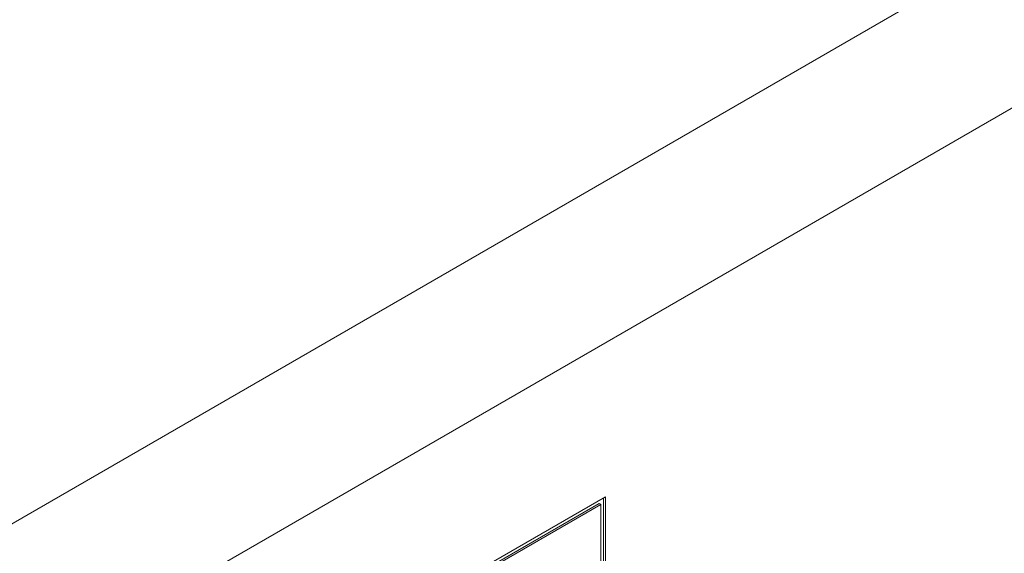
# Model space of a CAD drawing. Header units: inches. Extents: x 0.2 to 16.3, y 0.2 to 11.5.
# Tile 33 of 65: x 4.178 to 4.701, y 2.429 to 2.713. Entities that reach past the tile are written whole.
import ezdxf

# ---------------------------------------------------------------- set-up
doc = ezdxf.new("R2010")
doc.units = ezdxf.units.IN
doc.header["$MEASUREMENT"] = 0

msp = doc.modelspace()

# ---------------------------------------------------------------- linework, layer by layer
at = {"color": 7, "linetype": 'Continuous', "lineweight": 15}
for p, q in [((2.89287, 1.7058), (4.73889, 2.77149)), ((4.77613, 2.70698), (2.93011, 1.6413)), ((4.48911, 2.4595), (3.88137, 2.10866)), ((4.48582, 2.45595), (4.41374, 2.41434)), ((4.48675, 2.45542), (4.41466, 2.4138)), ((4.48582, 2.45595), (4.48675, 2.45542)), ((4.48675, 2.29991), (4.48675, 2.45542)), ((4.48818, 2.29909), (4.48818, 2.45896)), ((4.48911, 2.29855), (4.48911, 2.4595))]:
    msp.add_line(p, q, dxfattribs=at)

doc.saveas('drawing.dxf')
